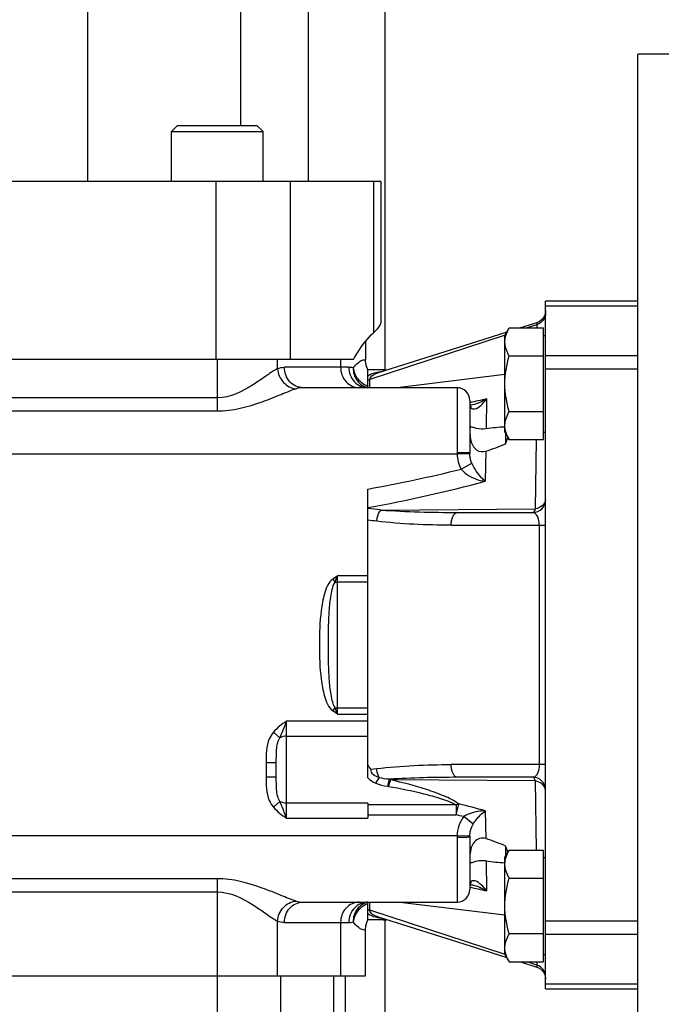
# Model space of a CAD drawing. Header units: millimetres. Extents: x 0 to 1189, y 0 to 841.
# Tile 206 of 217: x 1009 to 1014, y 565 to 573. Entities that reach past the tile are written whole.
import ezdxf
from ezdxf.enums import TextEntityAlignment as Align

# ---------------------------------------------------------------- set-up
doc = ezdxf.new("R2010")
doc.units = ezdxf.units.MM
doc.header["$LTSCALE"] = 65.395
doc.linetypes.add('CENTER', pattern=[0.6, 0.375, -0.075, 0.075, -0.075])
doc.layers.get('0').update_dxf_attribs({"linetype": 'CONTINUOUS'})
for name, color, linetype in [('1907_153200_81_ABL698', 7, 'CONTINUOUS'), ('1907_153200_81_T1_PBL936', 7, 'CONTINUOUS'), ('1907_153700_13_AC_ABL655', 7, 'CONTINUOUS'), ('1907_153700_13_AC_T2_PBL656', 7, 'CONTINUOUS'), ('8M32E_GENSET_GRUNDRAHMEN_ABL516', 7, 'CONTINUOUS'), ('8M32E_GENSET_GRUNDRAHMEN_T1_PBL517', 7, 'CONTINUOUS'), ('8M32E_GENSET_VERROHRUNG_ABL518', 7, 'CONTINUOUS'), ('EN1092-1-01A-DN50-PN16-61_5_PBL699', 7, 'CONTINUOUS'), ('links_3_VBL515', 7, 'CONTINUOUS'), ('PUMPENAGGRR45_125_160_FL-Z-DB50_PBL596', 7, 'CONTINUOUS')]:
    doc.layers.add(name, color=color, linetype=linetype)
doc.styles.get("Standard").update_dxf_attribs({"font": 'txt', "width": 0.6})
doc.dimstyles.new('DIMSTYLE_4', dxfattribs={"dimtxt": 3.5, "dimasz": 3.5, "dimexe": 1.8, "dimexo": 0, "dimgap": 0.875, "dimtad": 1, "dimdec": 0, "dimlfac": 25, "dimdsep": 46, "dimtxsty": 'Standard', "dimblk": '_FILLED', "dimblk1": '_FILLED', "dimblk2": '_FILLED', "dimcen": 0.09, "dimadec": 0, "dimazin": 0, "dimtp": 2, "dimtm": 2, "dimtfac": 1, "dimtdec": 0, "dimtofl": 0, "dimtmove": 0, "dimatfit": 3, "dimldrblk": '_FILLED', "dimfxl": 1, "dimtolj": 1, "dimarcsym": 0})

# ---------------------------------------------------------------- blocks, each defined once
blk = doc.blocks.new('_FILLED')
at = {"color": 0, "linetype": 'ByBlock'}
blk.add_solid([(0, 0), (-1, 0.1671), (-1, -0.1671)], dxfattribs=at)
blk = doc.blocks.new('*D8')
at = {"color": 2, "linetype": 'Continuous'}
for p, q in [((1013.7725, 724.3728), (1093.9327, 724.3728)), ((1092.1327, 724.3728), (1092.1327, 628.9668)), ((1092.1327, 533.5607), (1092.1327, 628.9668)), ((1032.7925, 533.5607), (1093.9327, 533.5607))]:
    blk.add_line(p, q, dxfattribs=at)
at = {"color": 2, "linetype": 'Continuous', "xscale": 3.5, "yscale": 3.5, "zscale": 3.5}
for p, rotation in [((1092.1327, 724.3728), 90), ((1092.1327, 533.5607), 270)]:
    blk.add_blockref('_FILLED', p, dxfattribs=dict(at, rotation=rotation))
at = {"color": 2, "linetype": 'Continuous', "width": 0.690476}
blk.add_text('4770', height=3.5, rotation=90, dxfattribs=at).set_placement((1091.2577, 628.9668), align=Align.CENTER)
blk = doc.blocks.new('8M32E_GENSET_GRUNDRAHMEN_T1_PBL517', base_point=(985.6925, 558.7607))
at = {"layer": '8M32E_GENSET_GRUNDRAHMEN_T1_PBL517', "color": 7, "linetype": 'Continuous'}
for p, q in [((1011.1925, 571.3434), (1011.1925, 572.9834)), ((1011.7925, 572.9834), (1011.7925, 569.8617)), ((1011.7925, 565.5451), (1011.7925, 562.3607))]:
    blk.add_line(p, q, dxfattribs=at)
blk = doc.blocks.new('8M32E_GENSET_GRUNDRAHMEN_ABL516', base_point=(985.6925, 558.7607))
at = {"layer": '8M32E_GENSET_GRUNDRAHMEN_T1_PBL517'}
blk.add_blockref('8M32E_GENSET_GRUNDRAHMEN_T1_PBL517', (985.6925, 558.7607), dxfattribs=at)
blk = doc.blocks.new('PUMPENAGGRR45_125_160_FL-Z-DB50_PBL596', base_point=(1018.1997, 567.3134))
at = {"layer": 'PUMPENAGGRR45_125_160_FL-Z-DB50_PBL596', "color": 7, "linetype": 'Continuous'}
for p, q in [((1018.7797, 572.3434), (1013.7797, 572.3434)), ((1013.7797, 563.0634), (1013.7797, 572.3434)), ((1010.1637, 571.7834), (1010.1157, 571.7354)), ((1010.1637, 571.7834), (1010.7877, 571.7834)), ((1010.7877, 571.7834), (1010.8357, 571.7354)), ((1010.1157, 571.7354), (1010.8357, 571.7354)), ((1010.1157, 571.3434), (1010.1157, 571.7354)), ((1010.8357, 571.3434), (1010.8357, 571.7354)), ((1013.7797, 570.4034), (1013.0557, 570.4034)), ((1013.0557, 565.0034), (1013.0557, 570.4034)), ((1012.9861, 570.2336), (1012.8576, 570.1928)), ((1012.9868, 570.2181), (1012.9095, 570.1928)), ((1012.7369, 570.1362), (1011.6746, 569.7877)), ((1012.7357, 570.134), (1012.7696, 570.1928)), ((1012.7357, 569.374), (1012.7357, 570.134)), ((1012.7696, 570.1928), (1013.0397, 570.1928)), ((1013.0397, 569.3152), (1013.0397, 570.1928)), ((1013.0397, 570.134), (1013.0557, 570.134)), ((1011.6397, 570.0834), (1011.6397, 569.9408)), ((1012.0713, 569.9438), (1011.7392, 569.8398)), ((1012.7696, 569.9734), (1013.0397, 569.9734)), ((1011.7797, 569.8634), (1011.6597, 569.8634)), ((1011.6597, 569.7234), (1011.6597, 569.8634)), ((1012.7357, 569.826), (1011.8883, 569.7234)), ((1012.3597, 569.7234), (1011.1489, 569.7234)), ((1012.4597, 569.6234), (1012.4597, 569.211)), ((1012.4696, 569.5865), (1012.4597, 569.587)), ((1012.4605, 569.585), (1012.4597, 569.5864)), ((1012.4604, 569.5851), (1012.4605, 569.585)), ((1012.4817, 569.5883), (1012.4696, 569.5865)), ((1012.4817, 569.5883), (1012.4814, 569.5882)), ((1013.0397, 569.5346), (1012.7696, 569.5346)), ((1012.7357, 569.374), (1012.7696, 569.3152)), ((1012.7397, 569.3671), (1012.7397, 569.2828)), ((1013.0397, 569.374), (1013.0557, 569.374)), ((1012.7696, 569.3152), (1013.0397, 569.3152)), ((1011.6597, 566.6597), (1011.6597, 568.9274)), ((1012.3638, 568.7434), (1012.9557, 568.7434)), ((1010.9397, 566.6657), (1010.9397, 566.781)), ((1012.9557, 566.6634), (1012.3638, 566.6634)), ((1011.6597, 566.4597), (1011.6597, 566.3425)), ((1012.4597, 566.1958), (1012.4597, 565.7834)), ((1012.7397, 566.1239), (1012.7397, 566.0397)), ((1012.7357, 566.0328), (1012.7696, 566.0916)), ((1012.7357, 565.2728), (1012.7357, 566.0328)), ((1012.7696, 566.0916), (1013.0397, 566.0916)), ((1013.0397, 565.214), (1013.0397, 566.0916)), ((1013.0397, 566.0328), (1013.0557, 566.0328)), ((1012.4597, 565.8204), (1012.4605, 565.8218)), ((1012.4605, 565.8218), (1012.4604, 565.8217)), ((1012.4814, 565.8186), (1012.4817, 565.8185)), ((1012.7696, 565.8722), (1013.0397, 565.8722)), ((1011.1489, 565.6834), (1012.3597, 565.6834)), ((1011.6597, 565.5434), (1011.6597, 565.6834)), ((1012.7357, 565.5808), (1011.8882, 565.6834)), ((1012.7369, 565.2706), (1011.6746, 565.6191)), ((1011.7797, 565.5434), (1011.6597, 565.5434)), ((1011.6397, 565.1034), (1011.6397, 565.4659)), ((1013.0397, 565.4334), (1012.7696, 565.4334)), ((1012.7357, 565.2728), (1012.7696, 565.214)), ((1013.0397, 565.2728), (1013.0557, 565.2728)), ((1012.7696, 565.214), (1013.0397, 565.214)), ((1012.8576, 565.214), (1012.986, 565.1731)), ((1012.9868, 565.1886), (1012.9095, 565.214)), ((1013.0514, 565.1068), (1013.0557, 565.0778)), ((1007.2797, 565.1034), (1011.6397, 565.1034)), ((1011.4797, 565.1034), (1011.4797, 564.1034)), ((1013.0557, 565.0034), (1013.7797, 565.0034))]:
    blk.add_line(p, q, dxfattribs=at)
at = {"layer": 'PUMPENAGGRR45_125_160_FL-Z-DB50_PBL596', "color": 9, "linetype": 'Continuous'}
for p, q in [((1013.0557, 570.3651), (1013.7797, 570.3651)), ((1012.9868, 570.2181), (1012.9869, 570.1966)), ((1013.0557, 569.9761), (1013.7797, 569.9761)), ((1010.4757, 569.9434), (1010.4757, 569.5403)), ((1010.9492, 569.8729), (1010.9492, 569.9434)), ((1011.4448, 569.9434), (1011.4448, 569.8834)), ((1011.5092, 569.8834), (1011.0032, 569.8834)), ((1011.5438, 569.8794), (1011.5433, 569.8791)), ((1011.7797, 569.8634), (1011.7797, 569.8525)), ((1013.0557, 569.8722), (1013.7797, 569.8722)), ((1012.3597, 569.7234), (1012.3597, 569.2128)), ((1010.4757, 569.6439), (1008.4437, 569.6439)), ((1012.5917, 569.6348), (1012.5881, 569.4002)), ((1008.4437, 569.5403), (1010.4757, 569.5403)), ((1012.9748, 568.7721), (1012.9834, 569.3151)), ((1006.5397, 569.2034), (1012.3598, 569.2034)), ((1012.3598, 569.2034), (1012.4597, 569.2061)), ((1012.5853, 569.2247), (1012.5814, 568.9884)), ((1012.3922, 569.0831), (1012.4759, 569.1299)), ((1011.7624, 568.7626), (1012.9748, 568.7721)), ((1012.3138, 568.6434), (1013.0557, 568.6434)), ((1013.0057, 568.6434), (1013.0057, 566.7634)), ((1011.3836, 568.2208), (1011.4016, 568.1968)), ((1011.6597, 568.2468), (1011.4197, 568.2468)), ((1011.4197, 567.1599), (1011.4197, 568.2468)), ((1011.4197, 568.1974), (1011.6597, 568.1974)), ((1011.3836, 567.1859), (1011.4016, 567.21)), ((1011.4197, 567.2093), (1011.6597, 567.2093)), ((1011.4197, 567.1599), (1011.6597, 567.1599)), ((1011.6597, 567.1043), (1011.0197, 567.1043)), ((1011.0197, 566.3425), (1011.0197, 567.1043)), ((1010.9682, 566.9733), (1010.9167, 567.0182)), ((1011.0197, 566.9871), (1011.6597, 566.9871)), ((1010.8597, 566.781), (1010.9397, 566.781)), ((1010.8597, 566.781), (1010.8597, 566.6657)), ((1011.6828, 566.7271), (1011.7282, 566.7322)), ((1013.0557, 566.7634), (1012.3138, 566.7634)), ((1010.9397, 566.6657), (1010.8597, 566.6657)), ((1012.9748, 566.6346), (1011.837, 566.6436)), ((1012.9834, 566.0916), (1012.9748, 566.6347)), ((1010.9682, 566.4734), (1010.9167, 566.4286)), ((1011.6597, 566.4597), (1011.0197, 566.4597)), ((1012.3518, 566.4465), (1011.6597, 566.4465)), ((1012.3518, 566.3696), (1012.3724, 566.4543)), ((1012.3518, 566.4465), (1012.3518, 566.3696)), ((1011.0197, 566.3425), (1011.6597, 566.3425)), ((1011.6597, 566.3696), (1012.3518, 566.3696)), ((1012.4862, 566.2964), (1012.4128, 566.3545)), ((1012.5817, 566.4003), (1012.5853, 566.182)), ((1012.3598, 566.2034), (1005.6397, 566.2034)), ((1012.3597, 566.194), (1012.3597, 565.6834)), ((1012.4597, 566.2006), (1012.3598, 566.2034)), ((1012.5881, 566.0066), (1012.5917, 565.7719)), ((1010.4757, 565.8665), (1008.4437, 565.8665)), ((1010.4757, 565.8665), (1010.4757, 564.1034)), ((1008.4437, 565.7628), (1010.4757, 565.7628)), ((1010.9492, 565.1034), (1010.9492, 565.5339)), ((1011.0032, 565.5234), (1011.5092, 565.5234)), ((1011.4448, 565.5234), (1011.4448, 565.1034)), ((1011.5433, 565.5276), (1011.5438, 565.5274)), ((1011.7797, 565.5543), (1011.7797, 565.5434)), ((1013.7797, 565.5345), (1013.0557, 565.5345)), ((1013.0557, 565.4306), (1013.7797, 565.4306)), ((1012.9869, 565.2102), (1012.9868, 565.1886)), ((1010.9741, 564.1034), (1010.9741, 565.1034)), ((1011.3886, 565.1034), (1011.3886, 564.1034)), ((1013.0557, 565.0417), (1013.7797, 565.0417))]:
    blk.add_line(p, q, dxfattribs=at)
at = {"layer": 'PUMPENAGGRR45_125_160_FL-Z-DB50_PBL596', "color": 7, "linetype": 'Continuous'}
for points in [[(1013.0557, 570.3289), (1013.0514, 570.3), (1013.0389, 570.2736), (1013.03, 570.262), (1013.0075, 570.2434), (1012.9861, 570.2337)], [(1012.7498, 570.1585), (1012.5126, 570.0831), (1012.0713, 569.9438)], [(1011.6597, 569.8634), (1011.6472, 569.8922), (1011.6426, 569.9102), (1011.6397, 569.9408)], [(1012.4597, 565.8198), (1012.4695, 565.8203), (1012.4817, 565.8185)], [(1011.6397, 565.4659), (1011.6427, 565.4971), (1011.6474, 565.5151), (1011.6597, 565.5434)], [(1011.7392, 565.5669), (1012.0713, 565.463), (1012.5126, 565.3237), (1012.7498, 565.2483)], [(1012.986, 565.1731), (1013.0074, 565.1634), (1013.0299, 565.1448), (1013.0389, 565.1332), (1013.0514, 565.1068)]]:
    blk.add_lwpolyline(points, dxfattribs=at)
at = {"layer": 'PUMPENAGGRR45_125_160_FL-Z-DB50_PBL596', "color": 9, "linetype": 'Continuous'}
for centre, radius, start, end in [((1011.5091, 569.7434), 0.14, 75.85503, 89.95923), ((1011.6445, 569.8874), 0.1043, 278.34357, 286.75076), ((1015.7012, 555.3535), 14.6159, 102.28329, 102.81224), ((1012.419, 569.5564), 0.0504, 28.66724, 34.48866), ((1012.7807, 569.2127), 0.421, 179.9964, 181.2743), ((1012.6812, 569.2109), 0.2215, 179.99455, 181.24224), ((1009.4426, 581.1635), 12.4353, 280.27009, 283.72121), ((1009.4338, 580.847), 12.2692, 280.45245, 284.86512), ((1009.41, 548.8135), 20.0873, 83.27496, 83.56976), ((1009.4251, 548.4654), 20.34, 83.49861, 83.69279), ((1008.4566, 569.2854), 3.1398, 339.71365, 340.68415), ((1008.4566, 566.1214), 3.1398, 19.31585, 20.28635), ((1011.7734, 566.3262), 0.2704, 79.86871, 81.65744), ((1011.7671, 566.5024), 0.1576, 63.6624, 67.74152), ((1009.6224, 555.3561), 11.4338, 74.99989, 76.08295), ((1009.6077, 555.1142), 11.5851, 75.98778, 76.2988), ((1012.7807, 566.194), 0.421, 178.7257, 180.0036), ((1012.6812, 566.1958), 0.2215, 178.75776, 180.00519), ((1015.7011, 580.053), 14.6157, 257.18774, 257.71671), ((1012.419, 565.8503), 0.0504, 325.51223, 331.46863), ((1011.6445, 565.5194), 0.1043, 73.25051, 81.65889), ((1011.5091, 565.6633), 0.14, 270.04077, 284.14497)]:
    blk.add_arc(centre, radius, start, end, dxfattribs=at)
at = {"layer": 'PUMPENAGGRR45_125_160_FL-Z-DB50_PBL596', "color": 7, "linetype": 'Continuous'}
for centre, radius, start, end in [((1011.7797, 569.7034), 0.16, 81.1102, 90), ((1012.3597, 569.6234), 0.1, 0, 90), ((1012.9557, 568.8434), 0.1, 270, 360), ((1012.9557, 566.5634), 0.1, 0, 90), ((1012.3597, 565.7834), 0.1, 270, 360), ((1011.7797, 565.7034), 0.16, 270, 278.8898)]:
    blk.add_arc(centre, radius, start, end, dxfattribs=at)
at = {"layer": 'PUMPENAGGRR45_125_160_FL-Z-DB50_PBL596', "color": 9, "linetype": 'Continuous'}
for points, knots in [([(1013.0557, 570.3109), (1013.0557, 570.2907), (1013.042, 570.2492), (1013.0062, 570.2243), (1012.9868, 570.2181)], [0, 0, 0, 0, 0.496559, 1, 1, 1, 1]), ([(1012.9861, 570.2337), (1012.9874, 570.234), (1012.9854, 570.2248), (1012.9868, 570.222), (1012.9868, 570.2181)], [0, 0, 0, 0, 0.254579, 1, 1, 1, 1]), ([(1011.5438, 569.8794), (1011.5562, 569.8943), (1011.5766, 569.9166), (1011.6108, 569.9404), (1011.6268, 569.9423), (1011.6397, 569.943), (1011.6397, 569.9408)], [0, 0, 0, 0, 0.489966, 0.789322, 0.946109, 1, 1, 1, 1]), ([(1010.9492, 569.8729), (1010.9204, 569.8582), (1010.8581, 569.8142), (1010.7152, 569.7141), (1010.5765, 569.6439), (1010.4757, 569.6439)], [0, 0, 0, 0, 0.183123, 0.42882, 1, 1, 1, 1]), ([(1010.9492, 569.8729), (1010.9518, 569.8339), (1010.9833, 569.7574), (1011.0579, 569.7182), (1011.0949, 569.7153)], [0, 0, 0, 0, 0.512576, 1, 1, 1, 1]), ([(1011.1489, 569.7234), (1011.1112, 569.7234), (1011.031, 569.7612), (1011.0032, 569.8431), (1011.0032, 569.8834)], [0, 0, 0, 0, 0.483475, 1, 1, 1, 1]), ([(1011.4448, 569.8834), (1011.4448, 569.8431), (1011.4725, 569.7612), (1011.5527, 569.7234), (1011.5905, 569.7234)], [0, 0, 0, 0, 0.516525, 1, 1, 1, 1]), ([(1011.5092, 569.8834), (1011.5092, 569.8429), (1011.5391, 569.7599), (1011.6209, 569.7234), (1011.6597, 569.7234)], [0, 0, 0, 0, 0.510897, 1, 1, 1, 1]), ([(1011.5433, 569.8791), (1011.5426, 569.8443), (1011.5638, 569.7727), (1011.6267, 569.7311), (1011.6597, 569.7234)], [0, 0, 0, 0, 0.507309, 1, 1, 1, 1]), ([(1011.5438, 569.8794), (1011.5469, 569.8478), (1011.5735, 569.7852), (1011.6291, 569.7465), (1011.6597, 569.7361)], [0, 0, 0, 0, 0.495423, 1, 1, 1, 1]), ([(1011.7369, 569.8437), (1011.7288, 569.842), (1011.702, 569.8355), (1011.6744, 569.826), (1011.6597, 569.8132)], [0, 0, 0, 0, 0.297682, 1, 1, 1, 1]), ([(1011.6746, 569.7875), (1011.6747, 569.793), (1011.6845, 569.8219), (1011.7169, 569.8329), (1011.7392, 569.8398)], [0, 0, 0, 0, 0.191523, 1, 1, 1, 1]), ([(1011.6755, 569.7237), (1011.6755, 569.7296), (1011.6752, 569.7509), (1011.6751, 569.7721), (1011.6746, 569.7875)], [0, 0, 0, 0, 0.277805, 1, 1, 1, 1]), ([(1010.4757, 569.5403), (1010.5957, 569.5402), (1010.7679, 569.5863), (1010.9669, 569.6661), (1011.0549, 569.7033), (1011.0949, 569.7153)], [0, 0, 0, 0, 0.557601, 0.806079, 1, 1, 1, 1]), ([(1012.4689, 569.5642), (1012.4758, 569.5568), (1012.5095, 569.5533), (1012.551, 569.5863), (1012.5786, 569.6164), (1012.5917, 569.6348)], [0, 0, 0, 0, 0.196869, 0.558216, 1, 1, 1, 1]), ([(1012.4597, 569.579), (1012.4597, 569.5782), (1012.4612, 569.5724), (1012.4654, 569.5679), (1012.4689, 569.5642)], [0, 0, 0, 0, 0.133082, 1, 1, 1, 1]), ([(1012.4597, 569.211), (1012.4597, 569.2133), (1012.4505, 569.2105), (1012.4427, 569.2125), (1012.4229, 569.212), (1012.3957, 569.2129), (1012.3719, 569.2128), (1012.3597, 569.2128)], [0, 0, 0, 0, 0.070495, 0.163621, 0.29317, 0.632061, 1, 1, 1, 1]), ([(1012.5814, 568.9884), (1012.5723, 568.9965), (1012.5301, 569.0377), (1012.4949, 569.087), (1012.4759, 569.1299)], [0, 0, 0, 0, 0.20638, 1, 1, 1, 1]), ([(1012.3922, 569.0831), (1012.404, 569.0679), (1012.4583, 569.0198), (1012.5294, 568.9953), (1012.5814, 568.9884)], [0, 0, 0, 0, 0.267773, 1, 1, 1, 1]), ([(1013.0549, 568.8436), (1013.0522, 568.8258), (1013.0308, 568.7905), (1012.9941, 568.7752), (1012.9748, 568.7721)], [0, 0, 0, 0, 0.478801, 1, 1, 1, 1]), ([(1011.7282, 568.6746), (1011.7289, 568.6834), (1011.7337, 568.7145), (1011.7458, 568.7467), (1011.7623, 568.7626)], [0, 0, 0, 0, 0.277919, 1, 1, 1, 1]), ([(1012.3138, 568.6434), (1012.3138, 568.6557), (1012.3162, 568.6913), (1012.3376, 568.7434), (1012.3638, 568.7434)], [0, 0, 0, 0, 0.320349, 1, 1, 1, 1]), ([(1012.9557, 568.7434), (1012.9574, 568.7434), (1012.9689, 568.7489), (1012.9719, 568.7624), (1012.9748, 568.7721)], [0, 0, 0, 0, 0.149717, 1, 1, 1, 1]), ([(1013.0057, 568.6434), (1013.0057, 568.6589), (1013.0033, 568.6947), (1012.979, 568.7434), (1012.9557, 568.7434)], [0, 0, 0, 0, 0.399751, 1, 1, 1, 1]), ([(1011.3836, 568.2208), (1011.3482, 568.1943), (1011.3133, 568.1032), (1011.2822, 567.9298), (1011.2749, 567.7034), (1011.2822, 567.4769), (1011.3133, 567.3035), (1011.3482, 567.2125), (1011.3836, 567.1859)], [0, 0, 0, 0, 0.123662, 0.249068, 0.499999, 0.750929, 0.87634, 1, 1, 1, 1]), ([(1011.3487, 567.7034), (1011.3488, 567.7452), (1011.3495, 567.8288), (1011.3543, 567.9537), (1011.3628, 568.0579), (1011.3776, 568.1391), (1011.3898, 568.1799), (1011.4016, 568.1968)], [0, 0, 0, 0, 0.251045, 0.501709, 0.751608, 0.876218, 1, 1, 1, 1]), ([(1011.4016, 567.21), (1011.3898, 567.2268), (1011.3776, 567.2677), (1011.3628, 567.3489), (1011.3543, 567.453), (1011.3495, 567.578), (1011.3488, 567.6616), (1011.3487, 567.7034)], [0, 0, 0, 0, 0.123791, 0.2484, 0.498296, 0.748958, 1, 1, 1, 1]), ([(1010.9682, 566.9733), (1010.9727, 566.9836), (1010.992, 567.0264), (1011.0078, 567.0706), (1011.0197, 567.1043)], [0, 0, 0, 0, 0.23841, 1, 1, 1, 1]), ([(1010.9167, 567.0182), (1010.9031, 567.0026), (1010.8605, 566.9296), (1010.8597, 566.843), (1010.8597, 566.781)], [0, 0, 0, 0, 0.250526, 1, 1, 1, 1]), ([(1010.9397, 566.781), (1010.9397, 566.814), (1010.9395, 566.8784), (1010.9504, 566.9464), (1010.9682, 566.9733)], [0, 0, 0, 0, 0.505679, 1, 1, 1, 1]), ([(1011.7498, 566.6602), (1011.7468, 566.6651), (1011.7354, 566.6876), (1011.7298, 566.7128), (1011.7282, 566.7322)], [0, 0, 0, 0, 0.227377, 1, 1, 1, 1]), ([(1012.3638, 566.6634), (1012.3572, 566.6634), (1012.336, 566.6732), (1012.3183, 566.7119), (1012.3138, 566.7449), (1012.3138, 566.7634)], [0, 0, 0, 0, 0.164309, 0.538552, 1, 1, 1, 1]), ([(1013.0057, 566.7634), (1013.0057, 566.7479), (1013.0033, 566.712), (1012.979, 566.6634), (1012.9557, 566.6634)], [0, 0, 0, 0, 0.399751, 1, 1, 1, 1]), ([(1010.8597, 566.6657), (1010.8597, 566.6038), (1010.8605, 566.5171), (1010.9031, 566.4442), (1010.9167, 566.4286)], [0, 0, 0, 0, 0.749479, 1, 1, 1, 1]), ([(1010.9682, 566.4734), (1010.9505, 566.5004), (1010.9395, 566.5684), (1010.9397, 566.6327), (1010.9397, 566.6657)], [0, 0, 0, 0, 0.494271, 1, 1, 1, 1]), ([(1011.7498, 566.6602), (1011.7335, 566.6649), (1011.7013, 566.6766), (1011.682, 566.7106), (1011.6829, 566.7271)], [0, 0, 0, 0, 0.50635, 1, 1, 1, 1]), ([(1011.7214, 566.6177), (1011.7238, 566.6218), (1011.7327, 566.6364), (1011.7422, 566.6506), (1011.7498, 566.6602)], [0, 0, 0, 0, 0.28147, 1, 1, 1, 1]), ([(1012.9748, 566.6347), (1012.9735, 566.6389), (1012.9699, 566.649), (1012.963, 566.6634), (1012.9557, 566.6634)], [0, 0, 0, 0, 0.37532, 1, 1, 1, 1]), ([(1011.8268, 566.6483), (1011.8257, 566.6452), (1011.8201, 566.6273), (1011.8159, 566.6089), (1011.8127, 566.5937)], [0, 0, 0, 0, 0.172561, 1, 1, 1, 1]), ([(1011.837, 566.6437), (1011.8358, 566.6406), (1011.8296, 566.6238), (1011.8247, 566.6065), (1011.821, 566.5924)], [0, 0, 0, 0, 0.183018, 1, 1, 1, 1]), ([(1011.821, 566.5924), (1011.9134, 566.5758), (1012.0514, 566.5487), (1012.2281, 566.4995), (1012.3148, 566.47), (1012.3518, 566.4465)], [0, 0, 0, 0, 0.510135, 0.761962, 1, 1, 1, 1]), ([(1012.3724, 566.4543), (1012.3377, 566.4819), (1012.2525, 566.5211), (1012.0741, 566.5851), (1011.9323, 566.6215), (1011.837, 566.6437)], [0, 0, 0, 0, 0.233227, 0.4853, 1, 1, 1, 1]), ([(1013.0549, 566.5631), (1013.0522, 566.5809), (1013.0308, 566.6162), (1012.9941, 566.6315), (1012.9748, 566.6347)], [0, 0, 0, 0, 0.478801, 1, 1, 1, 1]), ([(1011.0197, 566.3425), (1011.0156, 566.354), (1010.9998, 566.3982), (1010.9822, 566.4417), (1010.9682, 566.4734)], [0, 0, 0, 0, 0.26059, 1, 1, 1, 1]), ([(1012.5817, 566.4003), (1012.5675, 566.4), (1012.5093, 566.3953), (1012.4497, 566.3795), (1012.4128, 566.3545)], [0, 0, 0, 0, 0.241249, 1, 1, 1, 1]), ([(1012.4862, 566.2964), (1012.4936, 566.3083), (1012.5213, 566.3466), (1012.5549, 566.3807), (1012.5817, 566.4003)], [0, 0, 0, 0, 0.295852, 1, 1, 1, 1]), ([(1012.3597, 566.194), (1012.3719, 566.194), (1012.3957, 566.1939), (1012.4229, 566.1948), (1012.4427, 566.1943), (1012.4505, 566.1962), (1012.4597, 566.1934), (1012.4597, 566.1958)], [0, 0, 0, 0, 0.367939, 0.70683, 0.836379, 0.929505, 1, 1, 1, 1]), ([(1011.0949, 565.6914), (1011.0548, 565.7034), (1010.9667, 565.7403), (1010.7679, 565.8208), (1010.5956, 565.8665), (1010.4757, 565.8665)], [0, 0, 0, 0, 0.194353, 0.442527, 1, 1, 1, 1]), ([(1012.4689, 565.8426), (1012.4674, 565.8409), (1012.4637, 565.8366), (1012.4597, 565.8314), (1012.4597, 565.8277)], [0, 0, 0, 0, 0.384355, 1, 1, 1, 1]), ([(1012.5917, 565.7719), (1012.5827, 565.7845), (1012.5564, 565.8186), (1012.4916, 565.8668), (1012.4689, 565.8426)], [0, 0, 0, 0, 0.318141, 1, 1, 1, 1]), ([(1010.4757, 565.7628), (1010.5765, 565.7629), (1010.7151, 565.6925), (1010.8582, 565.5928), (1010.9204, 565.5486), (1010.9492, 565.5339)], [0, 0, 0, 0, 0.571135, 0.816791, 1, 1, 1, 1]), ([(1010.9492, 565.5339), (1010.9518, 565.5728), (1010.9833, 565.6493), (1011.0579, 565.6885), (1011.0949, 565.6914)], [0, 0, 0, 0, 0.512576, 1, 1, 1, 1]), ([(1011.0032, 565.5234), (1011.0032, 565.5637), (1011.031, 565.6456), (1011.1112, 565.6834), (1011.1489, 565.6834)], [0, 0, 0, 0, 0.516525, 1, 1, 1, 1]), ([(1011.5905, 565.6834), (1011.5527, 565.6834), (1011.4725, 565.6456), (1011.4448, 565.5637), (1011.4448, 565.5234)], [0, 0, 0, 0, 0.483475, 1, 1, 1, 1]), ([(1011.6597, 565.6834), (1011.6209, 565.6834), (1011.5391, 565.6468), (1011.5092, 565.5638), (1011.5092, 565.5234)], [0, 0, 0, 0, 0.489103, 1, 1, 1, 1]), ([(1011.6597, 565.6834), (1011.6267, 565.6756), (1011.5638, 565.6341), (1011.5426, 565.5625), (1011.5433, 565.5276)], [0, 0, 0, 0, 0.492691, 1, 1, 1, 1]), ([(1011.6597, 565.6706), (1011.6291, 565.6603), (1011.5735, 565.6216), (1011.5469, 565.5589), (1011.5438, 565.5274)], [0, 0, 0, 0, 0.504577, 1, 1, 1, 1]), ([(1011.6746, 565.6193), (1011.6748, 565.624), (1011.6754, 565.6452), (1011.6753, 565.6665), (1011.6754, 565.683)], [0, 0, 0, 0, 0.221704, 1, 1, 1, 1]), ([(1011.6597, 565.5935), (1011.6639, 565.5898), (1011.6876, 565.5748), (1011.7151, 565.5676), (1011.7369, 565.563)], [0, 0, 0, 0, 0.202749, 1, 1, 1, 1]), ([(1011.7392, 565.5669), (1011.7301, 565.5697), (1011.7045, 565.5784), (1011.6749, 565.6004), (1011.6746, 565.6193)], [0, 0, 0, 0, 0.334329, 1, 1, 1, 1]), ([(1011.6397, 565.4659), (1011.6397, 565.4638), (1011.6268, 565.4644), (1011.6108, 565.4663), (1011.5766, 565.4902), (1011.5562, 565.5124), (1011.5438, 565.5274)], [0, 0, 0, 0, 0.053887, 0.210689, 0.509939, 1, 1, 1, 1]), ([(1012.9868, 565.1887), (1012.9867, 565.1848), (1012.9855, 565.182), (1012.9873, 565.1727), (1012.986, 565.1731)], [0, 0, 0, 0, 0.747259, 1, 1, 1, 1]), ([(1013.0557, 565.0959), (1013.0557, 565.116), (1013.042, 565.1576), (1013.0062, 565.1825), (1012.9868, 565.1887)], [0, 0, 0, 0, 0.496558, 1, 1, 1, 1])]:
    blk.add_open_spline(points, degree=3, knots=knots, dxfattribs=at)
at = {"layer": 'PUMPENAGGRR45_125_160_FL-Z-DB50_PBL596', "color": 7, "linetype": 'Continuous'}
for points, knots in [([(1012.7357, 570.0831), (1012.7357, 570.1114), (1012.7466, 570.1501), (1012.7645, 570.184), (1012.7696, 570.1928)], [0, 0, 0, 0, 0.736996, 1, 1, 1, 1]), ([(1012.7696, 569.9734), (1012.7645, 569.9821), (1012.7466, 570.0161), (1012.7357, 570.0547), (1012.7357, 570.0831)], [0, 0, 0, 0, 0.262996, 1, 1, 1, 1]), ([(1012.7357, 569.4249), (1012.7357, 569.4533), (1012.7466, 569.4919), (1012.7645, 569.5258), (1012.7696, 569.5346)], [0, 0, 0, 0, 0.737004, 1, 1, 1, 1]), ([(1012.4691, 569.415), (1012.4613, 569.415), (1012.4598, 569.381), (1012.4611, 569.3464), (1012.4693, 569.2853), (1012.5084, 569.2252), (1012.5628, 569.2173), (1012.5853, 569.2247)], [0, 0, 0, 0, 0.087936, 0.24894, 0.475144, 0.735695, 1, 1, 1, 1]), ([(1012.5881, 569.4002), (1012.5625, 569.3967), (1012.5263, 569.3989), (1012.488, 569.41), (1012.4742, 569.415), (1012.4691, 569.415)], [0, 0, 0, 0, 0.643715, 0.873481, 1, 1, 1, 1]), ([(1012.5853, 566.182), (1012.57, 566.1871), (1012.5355, 566.1874), (1012.4873, 566.1557), (1012.4648, 566.0996), (1012.4605, 566.0523), (1012.4607, 566.0209), (1012.4597, 566.0054), (1012.4645, 565.9918), (1012.4694, 565.9918)], [0, 0, 0, 0, 0.178105, 0.355569, 0.60661, 0.811631, 0.888391, 0.944846, 1, 1, 1, 1]), ([(1012.7357, 565.9819), (1012.7357, 566.0102), (1012.7466, 566.0489), (1012.7645, 566.0828), (1012.7696, 566.0916)], [0, 0, 0, 0, 0.736996, 1, 1, 1, 1]), ([(1012.5881, 566.0066), (1012.5625, 566.0101), (1012.5263, 566.0078), (1012.4881, 565.9967), (1012.4742, 565.9918), (1012.4691, 565.9918)], [0, 0, 0, 0, 0.643144, 0.872825, 1, 1, 1, 1]), ([(1012.7696, 565.8722), (1012.7645, 565.8809), (1012.7466, 565.9149), (1012.7357, 565.9535), (1012.7357, 565.9819)], [0, 0, 0, 0, 0.262996, 1, 1, 1, 1]), ([(1012.7357, 565.3237), (1012.7357, 565.352), (1012.7466, 565.3907), (1012.7645, 565.4246), (1012.7696, 565.4334)], [0, 0, 0, 0, 0.737004, 1, 1, 1, 1])]:
    blk.add_open_spline(points, degree=3, knots=knots, dxfattribs=at)
for points in [[(1012.7357, 569.754), (1012.7357, 569.828), (1012.7491, 569.9023), (1012.7696, 569.9734)], [(1012.7696, 569.5346), (1012.7491, 569.6057), (1012.7357, 569.68), (1012.7357, 569.754)], [(1012.7357, 569.4143), (1012.6863, 569.4124), (1012.637, 569.4069), (1012.5881, 569.4002)], [(1012.7427, 569.3764), (1012.7382, 569.3921), (1012.7357, 569.4086), (1012.7357, 569.4249)], [(1012.7696, 569.3152), (1012.7585, 569.3345), (1012.7488, 569.355), (1012.7427, 569.3764)], [(1012.5853, 569.2247), (1012.6375, 569.2419), (1012.6893, 569.2607), (1012.7397, 569.2828)], [(1012.7397, 569.2828), (1012.7481, 569.2992), (1012.7553, 569.3166), (1012.7585, 569.3347)], [(1011.6828, 566.7271), (1011.6735, 566.7375), (1011.6658, 566.7494), (1011.6597, 566.7619)], [(1012.7397, 566.1239), (1012.6893, 566.1461), (1012.6375, 566.1648), (1012.5853, 566.182)], [(1012.7585, 566.072), (1012.7553, 566.0902), (1012.7481, 566.1076), (1012.7397, 566.1239)], [(1012.5881, 566.0066), (1012.637, 565.9999), (1012.6863, 565.9944), (1012.7357, 565.9924)], [(1012.7357, 565.6528), (1012.7357, 565.7268), (1012.7491, 565.8011), (1012.7696, 565.8722)], [(1012.7696, 565.4334), (1012.7491, 565.5045), (1012.7357, 565.5788), (1012.7357, 565.6528)], [(1012.7427, 565.2752), (1012.7382, 565.2909), (1012.7357, 565.3073), (1012.7357, 565.3237)], [(1012.7696, 565.214), (1012.7585, 565.2333), (1012.7488, 565.2538), (1012.7427, 565.2752)]]:
    blk.add_open_spline(points, degree=3, dxfattribs=at)
at = {"layer": 'PUMPENAGGRR45_125_160_FL-Z-DB50_PBL596', "color": 9, "linetype": 'Continuous'}
for points in [[(1010.9492, 569.8729), (1010.9663, 569.8796), (1010.9849, 569.8834), (1011.0032, 569.8834)], [(1011.7658, 569.8489), (1011.7561, 569.8474), (1011.7465, 569.8457), (1011.7369, 569.8437)], [(1011.1489, 569.7234), (1011.1307, 569.7234), (1011.1123, 569.7206), (1011.0949, 569.7153)], [(1012.5917, 569.6348), (1012.5578, 569.6139), (1012.5206, 569.5968), (1012.4817, 569.5883)], [(1012.4632, 569.5806), (1012.466, 569.5755), (1012.4679, 569.5699), (1012.4689, 569.5642)], [(1012.3598, 569.2034), (1012.3609, 569.1619), (1012.372, 569.1193), (1012.3922, 569.0831)], [(1012.4759, 569.1299), (1012.4655, 569.1536), (1012.4603, 569.1802), (1012.4597, 569.2061)], [(1011.7623, 568.7626), (1011.9624, 568.7489), (1012.1632, 568.7434), (1012.3638, 568.7434)], [(1012.3138, 568.6434), (1012.1183, 568.6434), (1011.9224, 568.6524), (1011.7282, 568.6746)], [(1011.3836, 568.2208), (1011.3955, 568.2297), (1011.4076, 568.2383), (1011.4197, 568.2468)], [(1011.4016, 568.1968), (1011.4076, 568.1972), (1011.4135, 568.1976), (1011.4194, 568.1971)], [(1011.4016, 567.21), (1011.4076, 567.2096), (1011.4135, 567.2092), (1011.4194, 567.2096)], [(1011.4197, 567.1599), (1011.4076, 567.1685), (1011.3955, 567.177), (1011.3836, 567.1859)], [(1011.0197, 567.1043), (1010.9829, 567.0788), (1010.946, 567.052), (1010.9167, 567.0182)], [(1011.0197, 566.9871), (1011.0019, 566.9871), (1010.9833, 566.9826), (1010.9682, 566.9733)], [(1011.7282, 566.7322), (1011.9224, 566.7543), (1012.1183, 566.7634), (1012.3138, 566.7634)], [(1011.6597, 566.6597), (1011.6759, 566.6409), (1011.6985, 566.6274), (1011.7214, 566.6177)], [(1011.8268, 566.6483), (1011.8009, 566.65), (1011.7747, 566.6531), (1011.7498, 566.6602)], [(1012.3638, 566.6634), (1012.1847, 566.6634), (1012.0055, 566.659), (1011.8268, 566.6483)], [(1011.7214, 566.6177), (1011.7503, 566.6054), (1011.7815, 566.5983), (1011.8127, 566.5937)], [(1010.9167, 566.4286), (1010.946, 566.3948), (1010.9829, 566.3679), (1011.0197, 566.3425)], [(1011.0197, 566.4597), (1011.0019, 566.4597), (1010.9833, 566.4641), (1010.9682, 566.4734)], [(1012.3724, 566.4543), (1012.3652, 566.4526), (1012.3583, 566.4498), (1012.3518, 566.4465)], [(1012.4128, 566.3545), (1012.3796, 566.3127), (1012.3613, 566.2567), (1012.3598, 566.2034)], [(1012.4597, 566.2006), (1012.4604, 566.2338), (1012.4687, 566.2683), (1012.4862, 566.2964)], [(1012.4689, 565.8426), (1012.4679, 565.8369), (1012.466, 565.8313), (1012.4633, 565.8263)], [(1012.4817, 565.8185), (1012.5206, 565.81), (1012.5578, 565.7928), (1012.5917, 565.7719)], [(1011.0949, 565.6914), (1011.1123, 565.6862), (1011.1307, 565.6834), (1011.1489, 565.6834)], [(1011.0032, 565.5234), (1010.9849, 565.5234), (1010.9663, 565.5272), (1010.9492, 565.5339)], [(1011.7369, 565.563), (1011.7465, 565.561), (1011.7561, 565.5593), (1011.7658, 565.5578)]]:
    blk.add_open_spline(points, degree=3, dxfattribs=at)
blk = doc.blocks.new('1907_153700_13_AC_T2_PBL656', base_point=(1009.4597, 570.6434))
at = {"layer": '1907_153700_13_AC_T2_PBL656', "color": 7, "linetype": 'Continuous'}
for p, q in [((1007.2169, 571.3434), (1007.1597, 571.3434)), ((1007.1597, 571.3434), (1007.1597, 570.2313)), ((1007.8716, 571.3434), (1007.2169, 571.3434)), ((1008.4544, 571.3434), (1007.8716, 571.3434)), ((1010.4649, 571.3434), (1008.4544, 571.3434)), ((1011.0477, 571.3434), (1010.4649, 571.3434)), ((1011.7024, 571.3434), (1011.0477, 571.3434)), ((1011.7597, 571.3434), (1011.7024, 571.3434)), ((1011.7597, 571.3434), (1011.7597, 570.2313)), ((1007.8716, 569.9434), (1007.3741, 569.9434)), ((1008.4544, 569.9434), (1007.8716, 569.9434)), ((1010.4649, 569.9434), (1008.4544, 569.9434)), ((1011.0477, 569.9434), (1010.4649, 569.9434)), ((1011.5452, 569.9434), (1011.0477, 569.9434))]:
    blk.add_line(p, q, dxfattribs=at)
at = {"layer": '1907_153700_13_AC_T2_PBL656', "color": 9, "linetype": 'Continuous'}
for p, q in [((1007.2169, 571.3434), (1007.2169, 570.1547)), ((1007.8716, 571.3434), (1007.8716, 569.9434)), ((1008.4544, 571.3434), (1008.4544, 569.9434)), ((1010.4649, 571.3434), (1010.4649, 569.9434)), ((1011.0477, 571.3434), (1011.0477, 569.9434)), ((1011.7024, 571.3434), (1011.7024, 570.1547))]:
    blk.add_line(p, q, dxfattribs=at)
at = {"layer": '1907_153700_13_AC_T2_PBL656', "color": 7, "linetype": 'Continuous'}
for points, knots in [([(1007.1597, 570.2313), (1007.1597, 570.2193), (1007.179, 570.1899), (1007.2018, 570.1683), (1007.2169, 570.1547)], [0, 0, 0, 0, 0.370838, 1, 1, 1, 1]), ([(1011.7024, 570.1547), (1011.7175, 570.1683), (1011.7403, 570.1899), (1011.7597, 570.2193), (1011.7597, 570.2313)], [0, 0, 0, 0, 0.629162, 1, 1, 1, 1]), ([(1007.2169, 570.1547), (1007.2314, 570.141), (1007.2924, 570.0774), (1007.3413, 570.003), (1007.3741, 569.9434)], [0, 0, 0, 0, 0.226139, 1, 1, 1, 1]), ([(1011.5452, 569.9434), (1011.5569, 569.9646), (1011.6015, 570.0403), (1011.6559, 570.111), (1011.7024, 570.1547)], [0, 0, 0, 0, 0.274946, 1, 1, 1, 1])]:
    blk.add_open_spline(points, degree=3, knots=knots, dxfattribs=at)
blk = doc.blocks.new('1907_153700_13_AC_ABL655', base_point=(1009.4597, 570.6434))
at = {"layer": '1907_153700_13_AC_T2_PBL656'}
blk.add_blockref('1907_153700_13_AC_T2_PBL656', (1009.4597, 570.6434), dxfattribs=at)
blk = doc.blocks.new('EN1092-1-01A-DN50-PN16-61_5_PBL699', base_point=(1009.4597, 575.2434))
at = {"layer": 'EN1092-1-01A-DN50-PN16-61_5_PBL699', "color": 7, "linetype": 'Continuous'}
for p, q in [((1006.1597, 575.3834), (1006.1597, 575.1034)), ((1012.7597, 575.3834), (1012.7597, 575.1034)), ((1012.7597, 575.1034), (1006.1597, 575.1034))]:
    blk.add_line(p, q, dxfattribs=at)
blk = doc.blocks.new('1907_153200_81_T1_PBL936', base_point=(1009.4597, 573.2234))
at = {"layer": '1907_153200_81_T1_PBL936', "color": 7, "linetype": 'Continuous'}
for p, q in [((1008.2597, 571.7834), (1008.2597, 575.1034)), ((1010.6597, 571.7834), (1010.6597, 575.1034))]:
    blk.add_line(p, q, dxfattribs=at)
at = {"layer": '1907_153200_81_T1_PBL936', "color": 2, "linetype": 'CENTER'}
blk.add_line((1009.4597, 571.3434), (1009.4597, 575.1034), dxfattribs=at)
blk = doc.blocks.new('1907_153200_81_ABL698', base_point=(1009.4597, 573.3634))
at = {"layer": '1907_153200_81_T1_PBL936'}
blk.add_blockref('1907_153200_81_T1_PBL936', (1009.4597, 573.2234), dxfattribs=at)
at = {"layer": 'EN1092-1-01A-DN50-PN16-61_5_PBL699'}
blk.add_blockref('EN1092-1-01A-DN50-PN16-61_5_PBL699', (1009.4597, 575.2434), dxfattribs=at)
blk = doc.blocks.new('8M32E_GENSET_VERROHRUNG_ABL518', base_point=(990.7925, 602.1207))
at = {"layer": '1907_153200_81_ABL698'}
blk.add_blockref('1907_153200_81_ABL698', (1009.4597, 573.3634), dxfattribs=at)
at = {"layer": '1907_153700_13_AC_ABL655'}
blk.add_blockref('1907_153700_13_AC_ABL655', (1009.4597, 570.6434), dxfattribs=at)
at = {"layer": 'PUMPENAGGRR45_125_160_FL-Z-DB50_PBL596'}
blk.add_blockref('PUMPENAGGRR45_125_160_FL-Z-DB50_PBL596', (1018.1997, 567.3134), dxfattribs=at)
blk = doc.blocks.new('LINKS_3_VBL515', base_point=(988.9466, 632.7795))
at = {"layer": '8M32E_GENSET_GRUNDRAHMEN_ABL516'}
blk.add_blockref('8M32E_GENSET_GRUNDRAHMEN_ABL516', (985.6925, 558.7607), dxfattribs=at)
at = {"layer": '8M32E_GENSET_VERROHRUNG_ABL518'}
blk.add_blockref('8M32E_GENSET_VERROHRUNG_ABL518', (990.7925, 602.1207), dxfattribs=at)

msp = doc.modelspace()

# ---------------------------------------------------------------- block references
at = {"layer": 'links_3_VBL515'}
msp.add_blockref('LINKS_3_VBL515', (988.94662, 632.77949), dxfattribs=at)

# ---------------------------------------------------------------- dimensions: what is measured, and where the dimension line sits
at = {"color": 2, "linetype": 'Continuous'}
dim = msp.add_linear_dim(base=(1092.13266, 724.37282), p1=(1032.7925, 533.56074), p2=(1013.7725, 724.37282), angle=90, dimstyle='DIMSTYLE_4', dxfattribs=at)
dim.commit()
dim.dimension.update_dxf_attribs({"geometry": '*D8', "text_midpoint": (1092.13266, 628.63344), "dimtype": 160})

doc.saveas('drawing.dxf')
